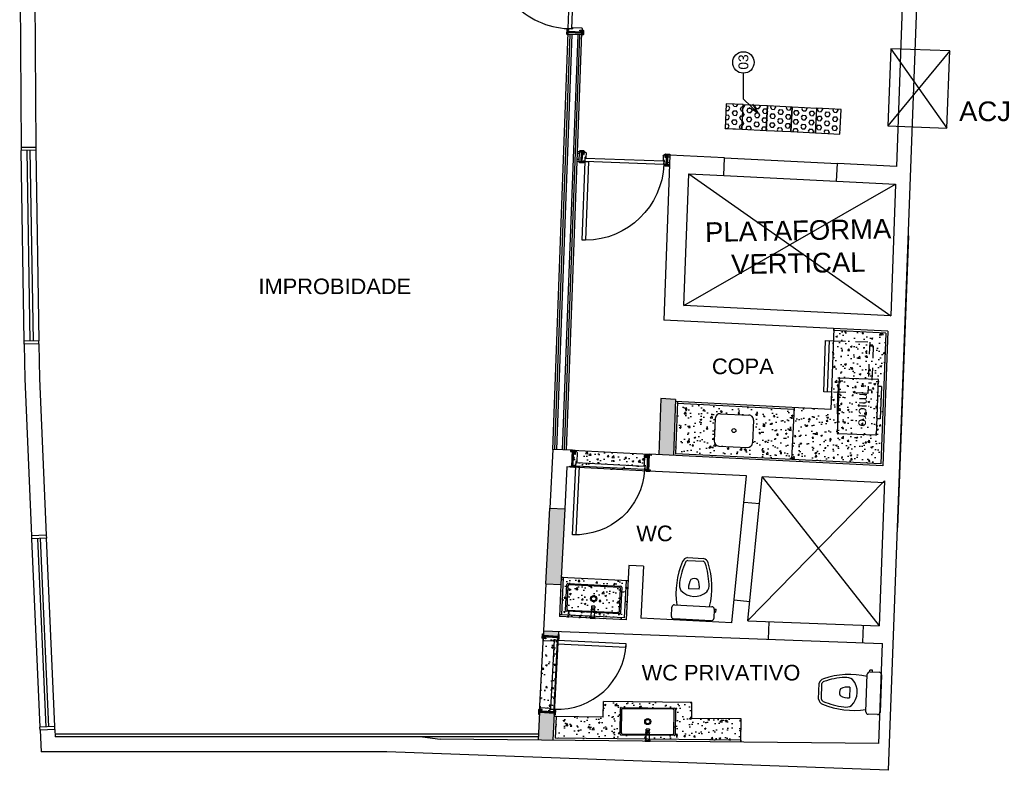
# Model space of a CAD drawing. Header units: inches. Extents: x 276 to 434, y 139 to 224.
# Tile 45 of 48: x 424 to 434, y 144 to 151. Entities that reach past the tile are written whole.
import ezdxf

# ---------------------------------------------------------------- set-up
doc = ezdxf.new("R2010")
doc.units = ezdxf.units.IN
doc.header["$MEASUREMENT"] = 0
for name, pattern in [('DASHDOT2', [0.5, 0.25, -0.125, 0, -0.125]), ('DASHED2', [0.375, 0.25, -0.125]), ('HIDDEN2', [0.1875, 0.125, -0.0625])]:
    doc.linetypes.add(name, pattern=pattern)
for name, color, linetype in [('TJ-ACESSIBILIDADE', 1, 'Continuous'), ('TJ-CONSTRUIR', 12, 'Continuous'), ('TJ-DRYWALL', 132, 'Continuous'), ('TJ-EQUIPAMENTOS', 2, 'Continuous'), ('TJ-ESQUADRIA1', 1, 'Continuous'), ('TJ-ESQUADRIA2', 2, 'Continuous'), ('TJ-ESQUADRIAS', 2, 'Continuous'), ('TJ-GRANITOVISTA', 2, 'Continuous'), ('TJ-HACHURA', 8, 'Continuous'), ('TJ-LOUCA', 2, 'Continuous'), ('TJ-MARCENARIACORTE', 3, 'Continuous'), ('TJ-MOBILIARIOHIDRO', 2, 'Continuous'), ('TJ-PAREDE', 5, 'Continuous'), ('TJ-PAREDECORTE', 5, 'Continuous'), ('TJ-PISO', 1, 'Continuous'), ('TJ-PISO TATIL INT.', 1, 'Continuous'), ('TJ-PROJECAOACIMA', 1, 'DASHDOT2'), ('TJ-TEXTO01', 1, 'Continuous'), ('TJ-TEXTO01 1PARA100', 1, 'Continuous'), ('TJ-TEXTO03 1PARA100', 3, 'Continuous')]:
    doc.layers.add(name, color=color, linetype=linetype)
doc.styles.add('ARIAL', font='arial.ttf')
doc.styles.add('Arial Narrow', font='txt', dxfattribs={"height": 0.25})
doc.styles.add('AVANT', font='txt')
doc.styles.get("Standard").update_dxf_attribs({"font": 'arial.ttf'})
doc.dimstyles.new('1_25', dxfattribs={"dimscale": 0, "dimtxt": 0.05, "dimasz": 0.025, "dimexe": 0.1, "dimexo": 0.15, "dimgap": 0.025, "dimtad": 1, "dimlfac": 0.5, "dimzin": 4, "dimdsep": 46, "dimtxsty": 'AVANT', "dimblk": 'OBLIQUE', "dimcen": 0.09, "dimse1": 1, "dimse2": 1, "dimclrd": 256, "dimclre": 256, "dimclrt": 256, "dimaunit": 1, "dimadec": 0, "dimazin": 0, "dimtfac": 1, "dimtmove": 2, "dimatfit": 3, "dimldrblk": 'OPEN30', "dimfxl": 1, "dimtolj": 1, "dimtzin": 0, "dimlwd": -1, "dimarcsym": 0})
pattern_1 = [(50, (0, 0), (0.179315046, -0.015688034), [0.01875, -0.20625]), (355, (0, 0), (-0.03468783, 0.18804803), [0.015, -0.165]), (100.451444, (0.01494, -0.0013), (0.14462721, 0.17236), [0.01593505, -0.17528553]), (46.1842, (0, 0.05), (0.26681033, -0.04137982), [0.028125, -0.309375]), (96.635635, (0.02223, 0.04655), (0.23366549, 0.24352965), [0.02390259, -0.26292844]), (351.184164, (0, 0.05), (0.23366549, 0.24352965), [0.0225, -0.2475]), (21, (0.025, 0.0375), (0.149226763, -0.100654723), [0.01875, -0.20625]), (326, (0.025, 0.0375), (0.06082883, 0.18128751), [0.015, -0.165]), (71.451445, (0.03744, 0.02911), (0.210055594, 0.08063279), [0.01593505, -0.17528553]), (37.5, (0, 0), (0.003039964, 0.0832234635), [0, -0.163, 0, -0.1675, 0, -0.165625]), (7.5, (0, 0), (0.065767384, 0.098602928), [0, -0.0955, 0, -0.15925, 0, -0.063125]), (327.5, (-0.05575, 0), (0.133455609, -0.005638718), [0, -0.0625, 0, -0.195, 0, -0.25875]), (317.5, (-0.08075, 0), (0.145796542, 0.025026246), [0, -0.08125, 0, -0.1295, 0, -0.18375])]

# ---------------------------------------------------------------- blocks, each defined once
blk = doc.blocks.new('Vaso-p01')
at = {"color": 2}
for p, q in [((-0.162, 0), (0.162, 0)), ((-0.1822, -0.077), (-0.1984, -0.077)), ((-0.1984, -0.077), (-0.1984, -0.1012)), ((-0.1822, -0.1012), (-0.1822, -0.0203)), ((0.1823, -0.0203), (0.1823, -0.1012)), ((-0.1822, -0.1012), (-0.1984, -0.1012)), ((0.162, -0.1215), (-0.162, -0.1215)), ((0.0696, -0.5331), (-0.0696, -0.5331)), ((0.0667, -0.5088), (-0.0667, -0.5088))]:
    blk.add_line(p, q, dxfattribs=at)
at = {"color": 1}
blk.add_line((-0.0446, -0.2666), (0.0468, -0.2666), dxfattribs=at)
at = {"color": 2}
for centre, radius, start, end in [((-0.162, -0.0203), 0.0203, 90, 180), ((0.162, -0.0203), 0.0203, 0, 90), ((-0.162, -0.1012), 0.0203, 180, 270), ((0.5429, -0.2525), 0.6971, 169.17089, 200.59024), ((-0.5429, -0.2525), 0.6971, 339.40976, 10.82911), ((0.162, -0.1012), 0.0203, 270, 0), ((-0.0292, -0.3001), 0.0988, 147.44183, 187.67949), ((0, -0.3672), 0.1647, 46.93851, 133.06149), ((0.0292, -0.3001), 0.0988, 352.32051, 32.55817), ((0.5429, -0.2525), 0.6728, 185.18381, 200.88932), ((-0.5429, -0.2525), 0.6728, 339.11068, 354.81619), ((-0.0589, -0.4806), 0.0536, 198.53904, 258.45994), ((-0.0589, -0.4806), 0.0293, 203.71428, 254.36495), ((0.0589, -0.4806), 0.0293, 285.63505, 336.28572), ((0.0589, -0.4806), 0.0536, 281.54006, 341.46096)]:
    blk.add_arc(centre, radius, start, end, dxfattribs=at)
at = {"color": 1}
for centre, radius, start, end in [((0.09, -0.2818), 0.1355, 173.55884, 209.06103), ((-0.0878, -0.2818), 0.1355, 330.93897, 6.44116), ((0.0011, -0.2978), 0.0579, 239.32968, 300.67032)]:
    blk.add_arc(centre, radius, start, end, dxfattribs=at)
blk = doc.blocks.new('porta 70')
at = {"layer": 'TJ-ESQUADRIAS'}
for p, q in [((-0.039, 0.377), (0.035, 0.377)), ((-0.039, 0.368), (-0.039, 0.377)), ((-0.033, 0.368), (-0.039, 0.368)), ((-0.039, 0.36), (-0.033, 0.36)), ((-0.033, 0.36), (-0.033, 0.368)), ((0.005, 0.352), (-0.031, 0.352)), ((0.005, 0.351), (0.005, 0.352)), ((0.01, 0.351), (0.005, 0.351)), ((0.005, 0.348), (0.01, 0.348)), ((0.005, 0.344), (0.005, 0.348)), ((0.008, 0.342), (0.005, 0.344)), ((0.103, 0.342), (0.008, 0.342)), ((0.01, 0.348), (0.01, 0.351)), ((0.035, 0.377), (0.111, 0.377)), ((0.085, 0.368), (0.085, 0.36)), ((0.111, 0.368), (0.085, 0.368)), ((0.085, 0.36), (0.111, 0.36)), ((0.111, 0.377), (0.111, 0.368)), ((0.111, 0.36), (0.111, 0.35)), ((-0.039, -0.361), (-0.033, -0.361)), ((-0.039, -0.369), (-0.039, -0.378)), ((-0.033, -0.369), (-0.039, -0.369)), ((-0.039, -0.378), (0.075, -0.378)), ((-0.033, -0.361), (-0.033, -0.369)), ((0.005, -0.353), (-0.031, -0.353)), ((0.008, -0.343), (0.005, -0.345)), ((0.005, -0.345), (0.005, -0.349)), ((0.005, -0.349), (0.01, -0.349)), ((0.005, -0.352), (0.005, -0.353)), ((0.01, -0.352), (0.005, -0.352)), ((0.103, -0.343), (0.008, -0.343)), ((0.01, -0.349), (0.01, -0.352)), ((0.075, -0.378), (0.111, -0.378)), ((0.085, -0.361), (0.111, -0.361)), ((0.085, -0.369), (0.085, -0.361)), ((0.111, -0.369), (0.085, -0.369)), ((0.111, -0.361), (0.111, -0.351)), ((0.111, -0.378), (0.111, -0.369))]:
    blk.add_line(p, q, dxfattribs=at)
for points in [[(-0.039, 0.404), (-0.041, 0.402), (-0.042, 0.402), (-0.042, 0.367), (-0.037, 0.367), (-0.034, 0.364), (-0.034, 0.36), (-0.042, 0.36, -0.414214), (-0.05, 0.368), (-0.05, 0.402, -0.414214), (-0.042, 0.41), (-0.039, 0.41)], [(0.09, 0.367), (0.087, 0.364), (0.087, 0.36), (0.114, 0.36, 0.414214), (0.122, 0.368), (0.122, 0.402, 0.414214), (0.114, 0.41), (0.111, 0.41), (0.111, 0.367)], [(0.003, 0.343, -0.165409), (0.002, 0.344, 0.159727), (0.003, 0.351), (0.004, 0.351), (0.004, 0.343)], [(-0.039, -0.406), (-0.041, -0.404), (-0.042, -0.404), (-0.042, -0.369), (-0.037, -0.369), (-0.034, -0.366), (-0.034, -0.361), (-0.042, -0.361, 0.414214), (-0.05, -0.369), (-0.05, -0.403, 0.414214), (-0.042, -0.411), (-0.039, -0.411)], [(0.003, -0.344, 0.165409), (0.002, -0.345, -0.159727), (0.003, -0.352), (0.004, -0.352), (0.004, -0.344)], [(0.09, -0.369), (0.087, -0.366), (0.087, -0.361), (0.114, -0.361, -0.414214), (0.122, -0.369), (0.122, -0.403, -0.414214), (0.114, -0.411), (0.111, -0.411), (0.111, -0.369)]]:
    blk.add_lwpolyline(points, format="xyb", close=True, dxfattribs=at)
blk.add_lwpolyline([(-0.035, -0.35), (0, -0.35), (0, 0.35), (-0.035, 0.35), (-0.035, -0.35)], dxfattribs=at)
at = {"layer": 'TJ-ESQUADRIAS', "color": 1, "linetype": 'DASHED2', "ltscale": 5}
blk.add_lwpolyline([(-0.735, -0.315), (-0.735, -0.35), (-0.035, -0.35), (-0.035, -0.315), (-0.735, -0.315)], dxfattribs=at)
blk.add_arc((-0.035, -0.35), 0.7, 90, 180, dxfattribs=at)
at = {"layer": 'TJ-ESQUADRIAS'}
for centre, start, end in [((-0.031, 0.36), 180, 270), ((0.103, 0.35), 270, 0), ((-0.031, -0.361), 90, 180), ((0.103, -0.351), 0, 90)]:
    blk.add_arc(centre, 0.008, start, end, dxfattribs=at)
at = {"layer": 'TJ-PAREDECORTE', "linetype": 'Continuous'}
for p, q in [((-0.039, 0.389), (0.111, 0.389)), ((-0.039, -0.391), (0.111, -0.391))]:
    blk.add_line(p, q, dxfattribs=at)
blk = doc.blocks.new('cuba3')
at = {"layer": 'TJ-LOUCA'}
for p, q in [((-0.191, 0.122), (-0.199, -0.108)), ((-0.139, 0.17), (0.151, 0.159)), ((0.199, 0.108), (0.191, -0.122)), ((-0.151, -0.159), (0.139, -0.17))]:
    blk.add_line(p, q, dxfattribs=at)
at = {"layer": 'TJ-LOUCA', "color": 1}
blk.add_circle((0, 0), 0.02, dxfattribs=at)
at = {"layer": 'TJ-LOUCA'}
for centre, start, end in [((-0.141, 0.12), 87.8711, 177.8711), ((0.149, 0.11), 357.8711, 87.8711), ((-0.149, -0.11), 177.8711, 267.8711), ((0.141, -0.12), 267.8711, 357.8711)]:
    blk.add_arc(centre, 0.05, start, end, dxfattribs=at)
blk = doc.blocks.new('porta 80')
at = {"layer": 'TJ-ESQUADRIAS'}
for p, q in [((-0.161, 0.888), (-0.047, 0.888)), ((-0.161, 0.879), (-0.161, 0.888)), ((-0.155, 0.879), (-0.161, 0.879)), ((-0.161, 0.871), (-0.155, 0.871)), ((-0.155, 0.871), (-0.155, 0.879)), ((-0.117, 0.863), (-0.153, 0.863)), ((-0.117, 0.862), (-0.117, 0.863)), ((-0.112, 0.862), (-0.117, 0.862)), ((-0.117, 0.859), (-0.112, 0.859)), ((-0.117, 0.855), (-0.117, 0.859)), ((-0.115, 0.853), (-0.117, 0.855)), ((-0.019, 0.853), (-0.115, 0.853)), ((-0.112, 0.859), (-0.112, 0.862)), ((-0.047, 0.888), (-0.011, 0.888)), ((-0.037, 0.879), (-0.037, 0.871)), ((-0.011, 0.879), (-0.037, 0.879)), ((-0.037, 0.871), (-0.011, 0.871)), ((-0.011, 0.888), (-0.011, 0.879)), ((-0.011, 0.871), (-0.011, 0.861)), ((-0.161, 0.05), (-0.155, 0.05)), ((-0.161, 0.042), (-0.161, 0.033)), ((-0.155, 0.042), (-0.161, 0.042)), ((-0.161, 0.033), (-0.087, 0.033)), ((-0.155, 0.05), (-0.155, 0.042)), ((-0.117, 0.058), (-0.153, 0.058)), ((-0.115, 0.068), (-0.117, 0.066)), ((-0.117, 0.066), (-0.117, 0.062)), ((-0.117, 0.062), (-0.112, 0.062)), ((-0.117, 0.059), (-0.117, 0.058)), ((-0.112, 0.059), (-0.117, 0.059)), ((-0.019, 0.068), (-0.115, 0.068)), ((-0.112, 0.062), (-0.112, 0.059)), ((-0.087, 0.033), (-0.011, 0.033)), ((-0.037, 0.05), (-0.011, 0.05)), ((-0.037, 0.042), (-0.037, 0.05)), ((-0.011, 0.042), (-0.037, 0.042)), ((-0.011, 0.05), (-0.011, 0.06)), ((-0.011, 0.033), (-0.011, 0.042))]:
    blk.add_line(p, q, dxfattribs=at)
for points in [[(-0.161, 0.916), (-0.163, 0.913), (-0.164, 0.913), (-0.164, 0.878), (-0.159, 0.878), (-0.156, 0.875), (-0.156, 0.871), (-0.164, 0.871, -0.414214), (-0.172, 0.879), (-0.172, 0.913, -0.414214), (-0.164, 0.921), (-0.161, 0.921)], [(-0.032, 0.878), (-0.035, 0.875), (-0.035, 0.871), (-0.008, 0.871, 0.414214), (0, 0.879), (0, 0.913, 0.414214), (-0.008, 0.921), (-0.011, 0.921), (-0.011, 0.878)], [(-0.119, 0.854, -0.165409), (-0.121, 0.855, 0.159727), (-0.119, 0.862), (-0.118, 0.862), (-0.118, 0.854)], [(-0.161, 0.005), (-0.163, 0.007), (-0.164, 0.007), (-0.164, 0.042), (-0.159, 0.042), (-0.156, 0.045), (-0.156, 0.05), (-0.164, 0.05, 0.414214), (-0.172, 0.042), (-0.172, 0.008, 0.414214), (-0.164, 0), (-0.161, 0)], [(-0.119, 0.067, 0.165409), (-0.121, 0.066, -0.159727), (-0.119, 0.059), (-0.118, 0.059), (-0.118, 0.067)], [(-0.032, 0.042), (-0.035, 0.045), (-0.035, 0.05), (-0.008, 0.05, -0.414214), (0, 0.042), (0, 0.008, -0.414214), (-0.008, 0), (-0.011, 0), (-0.011, 0.042)]]:
    blk.add_lwpolyline(points, format="xyb", close=True, dxfattribs=at)
at = {"layer": 'TJ-ESQUADRIAS', "color": 1, "linetype": 'DASHED2', "ltscale": 5}
blk.add_lwpolyline([(-0.957, 0.825), (-0.957, 0.86), (-0.157, 0.86), (-0.157, 0.825), (-0.957, 0.825)], dxfattribs=at)
at = {"layer": 'TJ-ESQUADRIAS'}
blk.add_lwpolyline([(-0.157, 0.86), (-0.122, 0.86), (-0.122, 0.06), (-0.157, 0.06), (-0.157, 0.86)], dxfattribs=at)
at = {"layer": 'TJ-ESQUADRIAS', "color": 1, "linetype": 'DASHED2', "ltscale": 5}
blk.add_arc((-0.157, 0.86), 0.8, 180, 270, dxfattribs=at)
at = {"layer": 'TJ-ESQUADRIAS'}
for centre, start, end in [((-0.153, 0.871), 180, 270), ((-0.019, 0.861), 270, 0), ((-0.153, 0.05), 90, 180), ((-0.019, 0.06), 0, 90)]:
    blk.add_arc(centre, 0.008, start, end, dxfattribs=at)
at = {"layer": 'TJ-PAREDECORTE', "linetype": 'Continuous'}
for p, q in [((-0.161, 0.9), (-0.011, 0.9)), ((-0.161, 0.02), (-0.011, 0.02))]:
    blk.add_line(p, q, dxfattribs=at)
blk = doc.blocks.new('frigobar-projeção')
at = {"layer": 'TJ-EQUIPAMENTOS', "color": 2, "linetype": 'Continuous'}
for p, q in [((0, 0), (0.019, 0.522)), ((0.019, 0.522), (0.097, 0.519)), ((0.078, -0.003), (0, 0))]:
    blk.add_line(p, q, dxfattribs=at)
at = {"layer": 'TJ-EQUIPAMENTOS', "color": 1, "linetype": 'Continuous'}
blk.add_line((0.037, -0.001), (0.057, 0.521), dxfattribs=at)
at = {"layer": 'TJ-EQUIPAMENTOS', "color": 8, "linetype": 'HIDDEN2'}
for p, q in [((0.097, 0.519), (0.467, 0.506)), ((0.467, 0.506), (0.448, -0.017)), ((0.503, 0.467), (0.486, 0.019)), ((0.448, -0.017), (0.078, -0.003))]:
    blk.add_line(p, q, dxfattribs=at)
at = {"layer": 'TJ-EQUIPAMENTOS', "color": 8, "linetype": 'HIDDEN2', "ltscale": 0.1}
for p, q in [((0.466, 0.468), (0.503, 0.467)), ((0.449, 0.021), (0.486, 0.019))]:
    blk.add_line(p, q, dxfattribs=at)
blk = doc.blocks.new('PORTA 80 GRADE 10')
at = {"layer": 'TJ-ESQUADRIAS', "linetype": 'Continuous', "ltscale": 30}
h = blk.add_hatch(dxfattribs=at)
h.set_pattern_fill('ANSI32', color=252, scale=0.002, style=0)
h.set_pattern_definition([(45, (-24.987796, 74.9285568), (-0.000530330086, 0.000530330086), []), (45, (-24.9874424, 74.9285568), (-0.000530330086, 0.000530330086), [])])
h.paths.add_polyline_path([(-0.839, -0.056), (-0.839, -0.054), (-0.839, -0.054, 1.192513), (-0.839, -0.054), (-0.839, -0.054), (-0.839, -0.052), (-0.839, -0.052, 0.041645), (-0.839, -0.052, 0.000003), (-0.839, -0.052, 1), (-0.839, -0.051, 0.045988), (-0.839, -0.051), (-0.841, -0.051, 1.142539), (-0.841, -0.052, 0.013689), (-0.841, -0.052), (-0.841, -0.052), (-0.841, -0.054), (-0.841, -0.054, 1.124804), (-0.841, -0.054), (-0.841, -0.054), (-0.841, -0.056), (-0.842, -0.056), (-0.842, -0.059, -0.183959), (-0.835, -0.06, -0.115771), (-0.836, -0.061), (-0.838, -0.061, 1), (-0.838, -0.061), (-0.837, -0.061, 0.383202), (-0.833, -0.058), (-0.833, -0.056)])
h.paths.add_polyline_path([(-0.841, -0.057), (-0.841, -0.058, -0.159727), (-0.834, -0.06, 0.165409), (-0.834, -0.058), (-0.834, -0.057)], flags=16)
h = blk.add_hatch(dxfattribs=at)
h.set_pattern_fill('ANSI32', color=252, scale=0.002, style=0)
h.set_pattern_definition([(135, (24.107796, 74.9285568), (0.000530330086, 0.000530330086), []), (135, (24.1074424, 74.9285568), (0.000530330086, 0.000530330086), [])])
h.paths.add_polyline_path([(-0.041, -0.056), (-0.041, -0.054), (-0.041, -0.054, -1.192513), (-0.041, -0.054), (-0.041, -0.054), (-0.041, -0.052), (-0.041, -0.052, -0.041645), (-0.041, -0.052, -0.000003), (-0.041, -0.052, -1), (-0.041, -0.051, -0.045988), (-0.041, -0.051), (-0.039, -0.051, -1.142539), (-0.039, -0.052, -0.013689), (-0.039, -0.052), (-0.039, -0.052), (-0.039, -0.054), (-0.039, -0.054, -1.124804), (-0.039, -0.054), (-0.039, -0.054), (-0.039, -0.056), (-0.038, -0.056), (-0.038, -0.059, 0.183959), (-0.045, -0.06, 0.115771), (-0.044, -0.061), (-0.042, -0.061, -1), (-0.042, -0.061), (-0.043, -0.061, -0.383202), (-0.047, -0.058), (-0.047, -0.056)])
h.paths.add_polyline_path([(-0.039, -0.057), (-0.039, -0.058, 0.159727), (-0.046, -0.06, -0.165409), (-0.046, -0.058), (-0.046, -0.057)], flags=16)
at = {"layer": 'TJ-ESQUADRIAS', "color": 2}
for p, q in [((-0.867, 0), (-0.859, 0)), ((-0.012, 0), (-0.022, 0))]:
    blk.add_line(p, q, dxfattribs=at)
at = {"layer": 'TJ-ESQUADRIAS'}
for p, q in [((-0.867, -0.026), (-0.867, 0)), ((-0.867, -0.1), (-0.867, -0.026)), ((-0.859, -0.1), (-0.867, -0.1)), ((-0.859, 0), (-0.859, -0.026)), ((-0.859, -0.026), (-0.851, -0.026)), ((-0.859, -0.094), (-0.859, -0.1)), ((-0.851, -0.094), (-0.859, -0.094)), ((-0.851, 0), (-0.84, 0)), ((-0.851, -0.026), (-0.851, 0)), ((-0.851, -0.1), (-0.851, -0.094)), ((-0.841, -0.056), (-0.842, -0.056)), ((-0.842, -0.056), (-0.842, -0.092)), ((-0.841, -0.051), (-0.841, -0.056)), ((-0.838, -0.051), (-0.841, -0.051)), ((-0.838, -0.056), (-0.838, -0.051)), ((-0.835, -0.056), (-0.838, -0.056)), ((-0.833, -0.054), (-0.835, -0.056)), ((-0.833, -0.008), (-0.833, -0.054)), ((-0.048, -0.008), (-0.048, -0.054)), ((-0.048, -0.054), (-0.045, -0.056)), ((-0.045, -0.056), (-0.041, -0.056)), ((-0.041, -0.051), (-0.038, -0.051)), ((-0.041, -0.056), (-0.041, -0.051)), ((-0.03, 0), (-0.039, 0)), ((-0.038, -0.051), (-0.038, -0.056)), ((-0.038, -0.056), (-0.037, -0.056)), ((-0.037, -0.056), (-0.037, -0.092)), ((-0.03, -0.026), (-0.03, 0)), ((-0.022, -0.026), (-0.03, -0.026)), ((-0.03, -0.094), (-0.022, -0.094)), ((-0.03, -0.1), (-0.03, -0.094)), ((-0.022, 0), (-0.022, -0.026)), ((-0.022, -0.094), (-0.022, -0.1)), ((-0.022, -0.1), (-0.012, -0.1)), ((-0.012, -0.036), (-0.012, 0)), ((-0.012, -0.1), (-0.012, -0.036))]:
    blk.add_line(p, q, dxfattribs=at)
for points in [[(-0.858, -0.021), (-0.855, -0.024), (-0.851, -0.024), (-0.851, 0.003, 0.414214), (-0.859, 0.011), (-0.893, 0.011, 0.414214), (-0.901, 0.003), (-0.901, 0), (-0.858, 0)], [(-0.022, -0.021), (-0.025, -0.024), (-0.03, -0.024), (-0.03, 0.003, -0.414214), (-0.022, 0.011), (0.012, 0.011, -0.414214), (0.02, 0.003), (0.02, 0), (-0.022, 0)], [(-0.895, -0.1), (-0.893, -0.102), (-0.893, -0.103), (-0.858, -0.103), (-0.858, -0.098), (-0.855, -0.095), (-0.851, -0.095), (-0.851, -0.103, -0.414214), (-0.859, -0.111), (-0.893, -0.111, -0.414214), (-0.901, -0.103), (-0.901, -0.1)], [(0.015, -0.1), (0.013, -0.102), (0.013, -0.103), (-0.022, -0.103), (-0.022, -0.098), (-0.025, -0.095), (-0.03, -0.095), (-0.03, -0.103, 0.414214), (-0.022, -0.111), (0.012, -0.111, 0.414214), (0.02, -0.103), (0.02, -0.1)]]:
    blk.add_lwpolyline(points, format="xyb", close=True, dxfattribs=at)
at = {"layer": 'TJ-ESQUADRIAS', "color": 252, "linetype": 'Continuous'}
for points in [[(-0.834, -0.058, -0.165409), (-0.834, -0.06, 0.159727), (-0.841, -0.058), (-0.841, -0.057), (-0.834, -0.057)], [(-0.046, -0.058, 0.165409), (-0.046, -0.06, -0.159727), (-0.039, -0.058), (-0.039, -0.057), (-0.046, -0.057)]]:
    blk.add_lwpolyline(points, format="xyb", close=True, dxfattribs=at)
at = {"layer": 'TJ-ESQUADRIAS'}
blk.add_lwpolyline([(-0.041, -0.096), (-0.041, -0.061), (-0.84, -0.061), (-0.84, -0.096), (-0.041, -0.096)], dxfattribs=at)
at = {"layer": 'TJ-ESQUADRIAS', "color": 1, "linetype": 'DASHED2', "ltscale": 5}
blk.add_lwpolyline([(-0.076, -0.896), (-0.041, -0.896), (-0.041, -0.096), (-0.076, -0.096), (-0.076, -0.896)], dxfattribs=at)
at = {"layer": 'TJ-ESQUADRIAS'}
for centre, start, end in [((-0.851, -0.092), 270, 0), ((-0.84, -0.008), 0, 90), ((-0.039, -0.008), 90, 180), ((-0.03, -0.092), 180, 270)]:
    blk.add_arc(centre, 0.008, start, end, dxfattribs=at)
at = {"layer": 'TJ-ESQUADRIAS', "color": 1, "linetype": 'DASHED2', "ltscale": 5}
blk.add_arc((-0.04, -0.096), 0.801, 180, 267.4377, dxfattribs=at)
at = {"layer": 'TJ-PAREDECORTE', "linetype": 'Continuous'}
for p, q in [((-0.88, -0.1), (-0.88, 0)), ((0, -0.1), (0, 0))]:
    blk.add_line(p, q, dxfattribs=at)
blk = doc.blocks.new('CUBA-RETANGULAR')
at = {"layer": 'TJ-MOBILIARIOHIDRO'}
for p, q in [((-0.28, -0.131), (-0.28, 0.131)), ((-0.271, 0.14), (0.271, 0.14)), ((-0.268, 0.118), (-0.268, -0.118)), ((0.258, 0.128), (-0.258, 0.128)), ((0.268, -0.118), (0.268, 0.118)), ((0.28, 0.131), (0.28, -0.131)), ((0.271, -0.14), (-0.271, -0.14)), ((-0.258, -0.128), (0.258, -0.128))]:
    blk.add_line(p, q, dxfattribs=at)
for points in [[(-0.258, 0.128, 0), (-0.259, 0.127, 0), (-0.259, 0.127, 0), (-0.26, 0.127, 0), (-0.261, 0.127, 0), (-0.262, 0.126, 0), (-0.263, 0.126, 0), (-0.264, 0.125, 0), (-0.265, 0.125, 0), (-0.265, 0.124, 0), (-0.266, 0.123, 0), (-0.266, 0.122, 0), (-0.267, 0.121, 0), (-0.267, 0.12, 0), (-0.267, 0.119, 0), (-0.267, 0.119, 0), (-0.268, 0.118, 0)], [(0.268, 0.118, 0), (0.267, 0.119, 0), (0.267, 0.119, 0), (0.267, 0.12, 0), (0.267, 0.121, 0), (0.266, 0.122, 0), (0.266, 0.123, 0), (0.265, 0.124, 0), (0.265, 0.125, 0), (0.264, 0.125, 0), (0.263, 0.126, 0), (0.262, 0.126, 0), (0.261, 0.127, 0), (0.26, 0.127, 0), (0.259, 0.127, 0), (0.259, 0.127, 0), (0.258, 0.128, 0)], [(-0.268, -0.118, 0), (-0.267, -0.119, 0), (-0.267, -0.119, 0), (-0.267, -0.12, 0), (-0.267, -0.121, 0), (-0.266, -0.122, 0), (-0.266, -0.123, 0), (-0.265, -0.124, 0), (-0.265, -0.125, 0), (-0.264, -0.125, 0), (-0.263, -0.126, 0), (-0.262, -0.126, 0), (-0.261, -0.127, 0), (-0.26, -0.127, 0), (-0.259, -0.127, 0), (-0.259, -0.127, 0), (-0.258, -0.128, 0)], [(0.258, -0.128, 0), (0.259, -0.127, 0), (0.259, -0.127, 0), (0.26, -0.127, 0), (0.261, -0.127, 0), (0.262, -0.126, 0), (0.263, -0.126, 0), (0.264, -0.125, 0), (0.265, -0.125, 0), (0.265, -0.124, 0), (0.266, -0.123, 0), (0.266, -0.122, 0), (0.267, -0.121, 0), (0.267, -0.12, 0), (0.267, -0.119, 0), (0.267, -0.119, 0), (0.268, -0.118, 0)]]:
    blk.add_polyline3d(points, dxfattribs=at)
at = {"layer": 'TJ-MOBILIARIOHIDRO', "color": 1}
for radius in [0.031, 0.0225]:
    blk.add_circle((0, 0), radius, dxfattribs=at)
at = {"layer": 'TJ-MOBILIARIOHIDRO'}
for centre, start, end in [((-0.271, 0.131), 90, 180), ((0.271, 0.131), 0, 90), ((-0.271, -0.131), 180, 270), ((0.271, -0.131), 270, 0)]:
    blk.add_arc(centre, 0.009, start, end, dxfattribs=at)
blk = doc.blocks.new('TORNEIRA-PAREDE-DECA')
at = {"layer": 'TJ-MOBILIARIOHIDRO'}
for p, q in [((0.025, 0), (-0.025, 0)), ((-0.025, -0.007), (-0.025, 0)), ((0.025, -0.007), (0.025, 0)), ((-0.019, -0.01), (-0.022, -0.01)), ((0.022, -0.01), (-0.019, -0.01)), ((-0.019, -0.01), (-0.019, -0.082)), ((-0.019, -0.082), (-0.019, -0.082)), ((-0.019, -0.082), (-0.019, -0.087)), ((-0.019, -0.082), (-0.019, -0.087)), ((-0.019, -0.082), (0, -0.082)), ((-0.019, -0.087), (-0.019, -0.087)), ((-0.018, -0.088), (-0.019, -0.087)), ((-0.018, -0.088), (0.016, -0.088)), ((-0.015, -0.082), (-0.012, -0.082)), ((-0.015, -0.082), (-0.015, -0.087)), ((-0.012, -0.087), (-0.015, -0.087)), ((-0.014, -0.089), (-0.014, -0.104)), ((-0.012, -0.082), (-0.012, -0.087)), ((-0.002, -0.082), (0.002, -0.082)), ((-0.002, -0.082), (-0.002, -0.087)), ((0.002, -0.087), (-0.002, -0.087)), ((0, -0.082), (0.019, -0.082)), ((0.002, -0.082), (0.002, -0.087)), ((0.012, -0.082), (0.015, -0.082)), ((0.012, -0.082), (0.012, -0.087)), ((0.012, -0.087), (0.015, -0.087)), ((0.014, -0.089), (0.014, -0.104)), ((0.015, -0.082), (0.015, -0.087)), ((0.016, -0.088), (0.018, -0.088)), ((0.018, -0.088), (0.019, -0.087)), ((0.019, -0.082), (0.019, -0.01)), ((0.019, -0.082), (0.019, -0.082)), ((0.019, -0.082), (0.019, -0.087)), ((0.019, -0.082), (0.019, -0.087)), ((0.019, -0.087), (0.019, -0.087)), ((-0.015, -0.104), (-0.017, -0.104)), ((-0.017, -0.122), (-0.017, -0.104)), ((-0.016, -0.104), (-0.014, -0.104)), ((-0.014, -0.124), (-0.016, -0.124)), ((0.018, -0.104), (-0.015, -0.104)), ((-0.013, -0.104), (-0.014, -0.104)), ((-0.013, -0.104), (0, -0.104)), ((0, -0.104), (0.013, -0.104)), ((0, -0.104), (0, -0.104)), ((0, -0.104), (0, -0.104)), ((0.014, -0.104), (0.013, -0.104)), ((0.014, -0.104), (0.016, -0.104)), ((0.014, -0.104), (0.014, -0.104)), ((0.018, -0.122), (0.018, -0.104))]:
    blk.add_line(p, q, dxfattribs=at)
for points in [[(-0.015, -0.087), (-0.015, -0.087), (-0.015, -0.087), (-0.015, -0.087), (-0.015, -0.087), (-0.015, -0.087), (-0.016, -0.087), (-0.016, -0.087), (-0.016, -0.087), (-0.016, -0.087), (-0.016, -0.087), (-0.016, -0.087), (-0.016, -0.087), (-0.017, -0.087), (-0.017, -0.087), (-0.017, -0.087), (-0.017, -0.087), (-0.017, -0.087), (-0.017, -0.087), (-0.017, -0.087), (-0.018, -0.087), (-0.018, -0.087), (-0.018, -0.087), (-0.018, -0.087), (-0.018, -0.087), (-0.018, -0.087), (-0.018, -0.087), (-0.019, -0.087), (-0.019, -0.087), (-0.019, -0.087), (-0.019, -0.087), (-0.019, -0.087), (-0.019, -0.087)], [(-0.002, -0.087), (-0.002, -0.087), (-0.002, -0.087), (-0.003, -0.087), (-0.003, -0.087), (-0.004, -0.087), (-0.004, -0.087), (-0.004, -0.087), (-0.005, -0.087), (-0.005, -0.087), (-0.005, -0.087), (-0.006, -0.087), (-0.006, -0.087), (-0.007, -0.088), (-0.007, -0.088), (-0.007, -0.088), (-0.008, -0.088), (-0.008, -0.087), (-0.008, -0.087), (-0.009, -0.087), (-0.009, -0.087), (-0.01, -0.087), (-0.01, -0.087), (-0.01, -0.087), (-0.011, -0.087), (-0.011, -0.087), (-0.011, -0.087), (-0.012, -0.087), (-0.012, -0.087), (-0.012, -0.087)], [(0.002, -0.087), (0.002, -0.087), (0.002, -0.087), (0.003, -0.087), (0.003, -0.087), (0.004, -0.087), (0.004, -0.087), (0.004, -0.087), (0.005, -0.087), (0.005, -0.087), (0.005, -0.087), (0.006, -0.087), (0.006, -0.088), (0.007, -0.088), (0.007, -0.088), (0.007, -0.088), (0.008, -0.088), (0.008, -0.088), (0.008, -0.087), (0.009, -0.087), (0.009, -0.087), (0.009, -0.087), (0.01, -0.087), (0.01, -0.087), (0.011, -0.087), (0.011, -0.087), (0.011, -0.087), (0.012, -0.087), (0.012, -0.087), (0.012, -0.087)], [(0.016, -0.087), (0.016, -0.087), (0.016, -0.087), (0.016, -0.087), (0.016, -0.087), (0.016, -0.087), (0.015, -0.087), (0.015, -0.087), (0.015, -0.087), (0.015, -0.087), (0.015, -0.087), (0.015, -0.087), (0.015, -0.087)], [(0.016, -0.087), (0.016, -0.087), (0.017, -0.088), (0.017, -0.088), (0.017, -0.088), (0.017, -0.088), (0.017, -0.088), (0.017, -0.088), (0.017, -0.088), (0.018, -0.087), (0.018, -0.087), (0.018, -0.087), (0.018, -0.087), (0.018, -0.087), (0.018, -0.087), (0.018, -0.087), (0.018, -0.087), (0.018, -0.087), (0.019, -0.087), (0.019, -0.087), (0.019, -0.087), (0.019, -0.087), (0.019, -0.087), (0.019, -0.087)]]:
    blk.add_lwpolyline(points, dxfattribs=at)
for centre, radius, start, end in [((-0.022, -0.007), 0.003, 180, 270), ((-0.019, -0.086), 0.000275, 250.8093, 269.1415), ((-0.015, -0.089), 0.001, 0, 90), ((0.015, -0.089), 0.001, 90, 180), ((0.022, -0.007), 0.003, 270, 0), ((-0.015, -0.122), 0.002, 180, 268.2164), ((0, 0.376), 0.5, 268.2164, 270), ((0, 0.376), 0.5, 270, 271.7836), ((0.015, -0.122), 0.002, 271.7836, 0)]:
    blk.add_arc(centre, radius, start, end, dxfattribs=at)
blk = doc.blocks.new('BMP31TDP')
for p, q in [((-272.5, -506), (-272.5, -138)), ((-269.5, -135), (269.5, -135)), ((-201.8, -100), (111.9, -100)), ((-201.8, -100), (-201.8, -135)), ((111.9, -100), (111.9, -135)), ((272.5, -138), (272.5, -506)), ((269.5, -509), (-269.5, -509))]:
    blk.add_line(p, q)
for centre, radius, start, end in [((-269.5, -138), 3, 90, 180), ((269.5, -138), 3, 0, 90), ((-269.5, -506), 3, 180, 270), ((-54, 1270.6), 1792.6, 263.09532, 276.90468), ((269.5, -506), 3, 270, 0)]:
    blk.add_arc(centre, radius, start, end)
blk = doc.blocks.new('Microondas0010')
at = {"xscale": 0.1, "yscale": 0.1, "zscale": 0.1}
blk.add_blockref('BMP31TDP', (-0.54, 31.39), dxfattribs=at)
blk = doc.blocks.new('tatil-alerta-emborrachado')
at = {"layer": 'TJ-ACESSIBILIDADE', "ltscale": 0.5}
h = blk.add_hatch(dxfattribs=at)
h.set_pattern_fill('HEX', color=146, scale=0.01, angle=90, style=0)
h.set_pattern_definition([(90, (0.3, -0.3), (-0.0549926, -4e-13), [0.03175, -0.0635]), (210, (0.3, -0.3), (0.027496, -0.047625), [0.03175, -0.0635]), (150, (0.3, -0.26825), (-0.027496, -0.047625), [0.03175, -0.0635])])
h.paths.add_polyline_path([(0, 0), (0, -0.3), (0.3, -0.3), (0.3, 0)])
at = {"layer": 'TJ-ACESSIBILIDADE', "color": 146, "ltscale": 0.5}
blk.add_lwpolyline([(0.3, -0.3), (0.3, 0), (0, 0), (0, -0.3)], close=True, dxfattribs=at)
blk = doc.blocks.new('_OBLIQUE')
at = {"color": 0, "linetype": 'ByBlock'}
blk.add_line((-0.5, -0.5), (0.5, 0.5), dxfattribs=at)

msp = doc.modelspace()

# ---------------------------------------------------------------- hatches: boundary and pattern name
at = {"layer": 'TJ-ACESSIBILIDADE', "ltscale": 0.5}
h = msp.add_hatch(dxfattribs=at)
h.set_pattern_fill('HEX', color=146, scale=0.008333, angle=-2.8674, style=0)
h.set_pattern_definition([(357.133, (431.040283, 150.19237), (0.0022925, 0.04577), [0.026458, -0.052917]), (117.133, (431.040283, 150.19237), (-0.040784, -0.0208996), [0.026458, -0.052917]), (57.133, (431.06671, 150.191045), (-0.0384916, 0.02487), [0.026458, -0.052917])])
h.paths.add_polyline_path([(431.223, 150.434), (431.053, 150.442), (431.04, 150.192), (431.21, 150.184)])
at = {"layer": 'TJ-CONSTRUIR'}
h = msp.add_hatch(color=256, dxfattribs=at)
h.dxf.hatch_style = 1
h.paths.add_polyline_path([(430.516, 146.864), (430.366, 146.872), (430.388, 147.442), (430.537, 147.434)])
h = msp.add_hatch(color=256, dxfattribs=at)
h.dxf.hatch_style = 1
h.paths.add_polyline_path([(429.41, 146.32), (429.258, 146.328), (429.219, 145.559), (429.371, 145.551)])
h = msp.add_hatch(color=256, dxfattribs=at)
h.dxf.hatch_style = 1
h.paths.add_polyline_path([(429.298, 144.141, -0.366718), (429.282, 144.161, -0.395375), (429.3, 144.181), (429.303, 144.243), (429.154, 144.25), (429.142, 144.017), (429.292, 144.016)])
h.paths.add_polyline_path([(429.3, 144.181, 0.395375), (429.282, 144.161, 0.366718), (429.298, 144.141)], flags=17)
h.paths.add_polyline_path([(429.292, 144.016), (429.142, 144.017), (429.14, 143.987), (429.291, 143.986)])
h.paths.add_polyline_path([(429.291, 143.986), (429.14, 143.987), (429.139, 143.967), (429.29, 143.966)])
h.paths.add_polyline_path([(429.345, 145.074), (429.195, 145.079), (429.193, 145.029), (429.342, 145.022)])
at = {"layer": 'TJ-HACHURA', "linetype": 'Continuous'}
h = msp.add_hatch(dxfattribs=at)
h.set_pattern_fill('AR-CONC', color=8, scale=0.025)
h.set_pattern_definition(pattern_1)
h.paths.add_polyline_path([(432.674, 148.108), (432.145, 148.135), (432.141, 148.031), (432.511, 148.017), (432.509, 147.98), (432.547, 147.978), (432.53, 147.531), (432.493, 147.532), (432.491, 147.495), (432.121, 147.509), (432.115, 147.333), (431.742, 147.352), (431.716, 146.823), (431.734, 146.822), (431.739, 146.903), (432.339, 146.875), (432.338, 146.873), (432.334, 146.792), (432.624, 146.777)])
h.paths.add_polyline_path([(432.511, 148.017), (432.141, 148.031), (432.121, 147.509), (432.491, 147.495)], flags=17)
h.paths.add_polyline_path([(432.547, 147.978), (432.509, 147.98), (432.493, 147.532), (432.53, 147.531)], flags=17)
h.paths.add_polyline_path([(432.338, 146.873), (432.252, 146.796), (432.334, 146.792)], flags=17)
h.paths.add_polyline_path([(432.338, 146.873), (432.338, 146.875), (431.739, 146.903), (431.816, 146.818), (432.252, 146.796)], flags=17)
h.paths.add_polyline_path([(431.739, 146.903), (431.734, 146.822), (431.816, 146.818)], flags=17)
h.paths.add_polyline_path([(431.741, 147.332), (430.556, 147.391), (430.537, 146.882), (431.716, 146.823)])
h.paths.add_polyline_path([(431.266, 146.945), (430.977, 146.96, -0.414214), (430.929, 147.012), (430.941, 147.242, -0.414214), (430.993, 147.289), (431.283, 147.275, -0.414214), (431.33, 147.222), (431.319, 146.993, -0.414214)], flags=16)
h.paths.add_polyline_path([(431.11, 147.117, -1), (431.15, 147.117, -1)], flags=0)
h = msp.add_hatch(dxfattribs=at)
h.set_pattern_fill('AR-CONC', color=8, scale=0.025)
h.set_pattern_definition(pattern_1)
h.paths.add_polyline_path([(429.481, 146.744), (429.49, 146.916), (430.269, 146.877), (430.26, 146.705)])
h = msp.add_hatch(dxfattribs=at)
h.set_pattern_fill('AR-CONC', color=8, scale=0.025)
h.set_pattern_definition(pattern_1)
h.paths.add_polyline_path([(429.375, 145.623), (430.054, 145.589), (430.034, 145.19), (429.355, 145.224)])
edge = h.paths.add_edge_path(flags=16)
edge.add_arc((429.969, 145.262), 0.009, 267.1326, 357.1326)
edge = h.paths.add_edge_path(flags=16)
edge.add_line((429.418, 145.289), (429.431, 145.551))
edge = h.paths.add_edge_path(flags=16)
edge.add_arc((429.427, 145.289), 0.009, 177.1326, 267.1326)
edge = h.paths.add_edge_path(flags=16)
edge.add_arc((429.44, 145.551), 0.009, 87.1326, 177.1326)
edge = h.paths.add_edge_path(flags=16)
edge.add_line((429.968, 145.253), (429.427, 145.28))
edge = h.paths.add_edge_path(flags=16)
edge.add_line((429.441, 145.56), (429.982, 145.533))
edge = h.paths.add_edge_path(flags=16)
edge.add_arc((429.982, 145.524), 0.009, 357.1326, 447.1326)
edge = h.paths.add_edge_path(flags=16)
edge.add_line((429.991, 145.523), (429.978, 145.261))
h = msp.add_hatch(dxfattribs=at)
h.set_pattern_fill('AR-CONC', color=8, scale=0.025)
h.set_pattern_definition(pattern_1)
edge = h.paths.add_edge_path()
edge.add_line((429.154, 144.25), (429.193, 145.029))
edge.add_line((429.193, 145.029), (429.342, 145.022))
edge.add_line((429.342, 145.022), (429.303, 144.243))
edge.add_line((429.303, 144.243), (429.154, 144.251))
h = msp.add_hatch(dxfattribs=at)
h.set_pattern_fill('AR-CONC', color=8, scale=0.025)
h.set_pattern_definition(pattern_1)
h.paths.add_polyline_path([(431.202, 143.966), (430.7, 143.971), (430.702, 144.191), (431.204, 144.186)])
h.paths.add_polyline_path([(430.704, 144.351), (429.804, 144.361), (429.802, 144.201), (429.322, 144.206), (429.311, 143.986), (430.233, 143.976), (430.234, 144.016), (429.982, 144.019, -0.414214), (429.973, 144.028), (429.976, 144.29, -0.414214), (429.985, 144.299), (430.527, 144.293, -0.414214), (430.536, 144.284), (430.533, 144.022, -0.414214), (430.524, 144.013), (430.272, 144.016), (430.272, 143.976), (430.7, 143.971)])

# ---------------------------------------------------------------- linework, layer by layer
at = {"layer": 'TJ-ACESSIBILIDADE', "color": 146, "ltscale": 0.5}
msp.add_lwpolyline([(431.04, 150.192), (431.21, 150.184), (431.223, 150.434), (431.053, 150.442)], close=True, dxfattribs=at)
at = {"layer": 'TJ-DRYWALL'}
for p, q in [((429.288, 146.926), (429.445, 151.168)), ((429.308, 146.925), (429.465, 151.147)), ((429.328, 146.924), (429.485, 151.147)), ((429.388, 146.921), (429.545, 151.144)), ((429.408, 146.92), (429.565, 151.144)), ((429.585, 151.163), (429.445, 151.168)), ((429.584, 151.143), (429.445, 151.148)), ((429.537, 149.855), (429.585, 151.163)), ((429.58, 149.953), (429.54, 149.955)), ((429.56, 149.934), (429.54, 149.935)), ((429.557, 149.854), (429.56, 149.954)), ((429.577, 149.853), (429.58, 149.953)), ((430.456, 149.821), (430.46, 149.92)), ((430.479, 149.9), (430.459, 149.901)), ((430.48, 149.92), (430.46, 149.92)), ((429.427, 146.919), (429.537, 149.855)), ((429.557, 149.874), (429.537, 149.875)), ((429.577, 149.853), (429.537, 149.855)), ((430.476, 149.82), (430.456, 149.821)), ((430.477, 149.84), (430.457, 149.841))]:
    msp.add_line(p, q, dxfattribs=at)
at = {"layer": 'TJ-ESQUADRIA1'}
for p, q in [((423.913, 148.027), (423.882, 149.967)), ((424.032, 149.969), (424.063, 148.029)), ((423.989, 146.017), (424.073, 144.098)), ((424.223, 144.104), (424.139, 146.023))]:
    msp.add_line(p, q, dxfattribs=at)
at = {"layer": 'TJ-ESQUADRIA2'}
for p, q in [((423.881, 149.997), (423.882, 149.967)), ((424.031, 149.999), (424.032, 149.969)), ((424.032, 149.969), (423.882, 149.967)), ((423.973, 148.028), (423.942, 149.968)), ((423.972, 149.969), (424.003, 148.028)), ((424.063, 148.029), (423.913, 148.027)), ((423.913, 147.997), (423.913, 148.027)), ((424.063, 147.999), (424.063, 148.029)), ((423.988, 146.047), (423.989, 146.017)), ((424.139, 146.023), (423.989, 146.017)), ((424.049, 146.019), (424.133, 144.1)), ((424.163, 144.102), (424.079, 146.021)), ((424.138, 146.053), (424.139, 146.023)), ((424.223, 144.104), (424.073, 144.098)), ((424.075, 144.068), (424.073, 144.098)), ((424.224, 144.074), (424.223, 144.104))]:
    msp.add_line(p, q, dxfattribs=at)
at = {"layer": 'TJ-GRANITOVISTA'}
for p, q in [((432.145, 148.155), (432.115, 147.333)), ((432.115, 147.333), (430.537, 147.412)), ((431.741, 147.332), (430.556, 147.391)), ((431.742, 147.352), (431.716, 146.823)), ((430.054, 145.589), (429.375, 145.623)), ((429.802, 144.201), (429.804, 144.361)), ((430.704, 144.351), (429.804, 144.361)), ((430.702, 144.191), (430.704, 144.351)), ((429.802, 144.201), (429.302, 144.206)), ((430.702, 144.191), (431.202, 144.186)), ((431.201, 143.946), (431.204, 144.186))]:
    msp.add_line(p, q, dxfattribs=at)
at = {"layer": 'TJ-GRANITOVISTA', "color": 3}
for p, q in [((432.145, 148.135), (432.146, 148.155)), ((432.674, 148.108), (432.145, 148.135)), ((432.674, 148.108), (432.624, 146.777)), ((430.557, 147.411), (430.537, 147.412)), ((430.557, 147.411), (430.537, 146.882)), ((432.624, 146.777), (430.537, 146.882)), ((429.395, 145.622), (429.375, 145.623)), ((429.395, 145.622), (429.376, 145.243)), ((430.034, 145.59), (430.015, 145.211)), ((430.034, 145.59), (430.054, 145.589)), ((430.015, 145.211), (429.376, 145.243)), ((429.322, 144.206), (429.302, 144.206)), ((429.322, 144.206), (429.311, 143.986)), ((431.202, 143.966), (429.311, 143.986)), ((431.202, 143.966), (431.201, 143.946))]:
    msp.add_line(p, q, dxfattribs=at)
at = {"layer": 'TJ-MARCENARIACORTE'}
for p, q in [((429.143, 144.029), (424.228, 144.029)), ((429.143, 143.999), (427.963, 143.999))]:
    msp.add_line(p, q, dxfattribs=at)
at = {"layer": 'TJ-PAREDE'}
for p, q in [((433.377, 165.817), (432.782, 149.805)), ((432.703, 143.66), (433.461, 164.065)), ((423.867, 152.339), (423.881, 149.997)), ((424.017, 152.339), (424.031, 149.999)), ((424.031, 149.999), (423.881, 149.997)), ((430.48, 149.92), (430.417, 148.241)), ((431.036, 149.892), (430.48, 149.92)), ((431.027, 149.712), (431.036, 149.892)), ((432.174, 149.655), (432.183, 149.835)), ((432.782, 149.805), (432.183, 149.835)), ((430.621, 148.391), (430.671, 149.73)), ((430.671, 149.73), (431.027, 149.712)), ((432.174, 149.655), (432.775, 149.625)), ((432.775, 149.625), (432.726, 148.286)), ((432.906, 149.098), (432.795, 146.13)), ((432.726, 148.286), (430.621, 148.391)), ((432.695, 148.127), (430.417, 148.241)), ((432.695, 148.127), (432.644, 146.758)), ((424.063, 147.999), (423.913, 147.997)), ((423.913, 147.997), (423.918, 147.643)), ((424.063, 147.999), (424.068, 147.648)), ((423.918, 147.643), (423.988, 146.047)), ((424.068, 147.648), (424.138, 146.053)), ((430.388, 147.442), (430.366, 146.872)), ((430.537, 147.434), (430.387, 147.442)), ((430.537, 147.434), (430.516, 146.866)), ((429.288, 146.926), (429.258, 146.328)), ((429.49, 146.916), (429.288, 146.926)), ((429.49, 146.916), (429.481, 146.744)), ((430.269, 146.877), (430.26, 146.705)), ((432.644, 146.758), (430.269, 146.877)), ((429.431, 146.747), (429.41, 146.32)), ((429.481, 146.744), (429.431, 146.747)), ((431.259, 146.655), (430.26, 146.705)), ((431.108, 145.161), (431.259, 146.655)), ((431.271, 145.18), (431.419, 146.646)), ((432.662, 146.584), (431.419, 146.646)), ((432.663, 146.607), (432.608, 145.13)), ((429.219, 145.559), (429.258, 146.328)), ((429.258, 146.328), (429.41, 146.32)), ((429.41, 146.32), (429.371, 145.551)), ((424.138, 146.053), (423.988, 146.047)), ((430.062, 145.744), (430.034, 145.19)), ((430.212, 145.736), (430.062, 145.744)), ((430.212, 145.736), (430.185, 145.207)), ((429.219, 145.559), (429.195, 145.079)), ((429.219, 145.559), (429.371, 145.551)), ((429.371, 145.551), (429.355, 145.224)), ((430.034, 145.19), (429.355, 145.224)), ((431.108, 145.161), (430.185, 145.207)), ((431.271, 145.18), (432.608, 145.13)), ((429.195, 145.079), (429.193, 145.029)), ((429.193, 145.029), (429.342, 145.022)), ((429.195, 145.079), (432.642, 144.951)), ((429.345, 145.072), (429.342, 145.022)), ((432.604, 143.932), (432.642, 144.951)), ((429.154, 144.25), (429.139, 143.967)), ((429.154, 144.25), (429.303, 144.243)), ((429.303, 144.243), (429.29, 143.966)), ((424.224, 144.074), (424.075, 144.068)), ((424.075, 144.068), (424.084, 143.849)), ((424.224, 144.074), (424.228, 143.999)), ((427.963, 143.999), (424.228, 143.999)), ((427.963, 143.999), (428.142, 143.978)), ((432.604, 143.932), (428.142, 143.978)), ((427.601, 143.849), (424.084, 143.849)), ((432.703, 143.66), (427.601, 143.849))]:
    msp.add_line(p, q, dxfattribs=at)
at = {"layer": 'TJ-PISO'}
for p, q in [((431.036, 149.892), (432.183, 149.835)), ((431.027, 149.712), (432.174, 149.655))]:
    msp.add_line(p, q, dxfattribs=at)
for points in [[(429.481, 146.744), (429.49, 146.916), (430.269, 146.877), (430.26, 146.705), (429.481, 146.744)], [(429.154, 144.25), (429.193, 145.029), (429.342, 145.022), (429.303, 144.243), (429.154, 144.251)]]:
    msp.add_lwpolyline(points, dxfattribs=at)
at = {"layer": 'TJ-PROJECAOACIMA', "ltscale": 5}
for p, q in [((432.726, 151.003), (433.297, 150.196)), ((433.326, 150.98), (432.697, 150.218)), ((431.233, 146.39), (431.392, 146.374)), ((431.132, 145.395), (431.291, 145.379)), ((431.482, 144.994), (431.489, 145.172)), ((432.442, 144.959), (432.448, 145.136))]:
    msp.add_line(p, q, dxfattribs=at)
msp.add_lwpolyline([(433.297, 150.196), (433.326, 150.98), (432.726, 151.003), (432.697, 150.218)], close=True, dxfattribs=at)
at = {"layer": 'TJ-TEXTO01'}
for p, q in [((430.671, 149.73), (432.726, 148.286)), ((430.621, 148.391), (432.775, 149.625)), ((432.663, 146.607), (431.272, 145.186)), ((431.419, 146.646), (432.608, 145.13))]:
    msp.add_line(p, q, dxfattribs=at)
at = {"layer": 'TJ-TEXTO01 1PARA100', "color": 174}
msp.add_circle((431.227, 150.863), 0.109, dxfattribs=at)

# ---------------------------------------------------------------- block references
msp.add_blockref('frigobar-projeção', (432.044, 147.512))
for p, rotation in [((429.694, 145.207), 177.1326454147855), ((430.252, 143.956), 179.412318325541)]:
    msp.add_blockref('TORNEIRA-PAREDE-DECA', p, dxfattribs=dict(rotation=rotation))
at = {"layer": 'TJ-EQUIPAMENTOS', "ltscale": 0.2, "xscale": 0.010498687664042, "yscale": 0.010498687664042, "zscale": 0.010498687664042, "rotation": 267.8711311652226}
msp.add_blockref('Microondas0010', (432.398, 147.356), dxfattribs=at)
at = {"layer": 'TJ-ESQUADRIA2', "linetype": 'Continuous'}
for name, p, rotation in [('porta 80', (429.6, 151.142), 357.8711311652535), ('porta 70', (429.284, 144.634), 177.1326454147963)]:
    msp.add_blockref(name, p, dxfattribs=dict(at, rotation=rotation))
at = {"layer": 'TJ-ESQUADRIA2', "linetype": 'Continuous', "xscale": -1}
for name, p, rotation in [('PORTA 80 GRADE 10', (429.58, 149.953), 357.8711311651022), ('porta 70', (429.874, 146.774), 267.1326454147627)]:
    msp.add_blockref(name, p, dxfattribs=dict(at, rotation=rotation))
at = {"layer": 'TJ-LOUCA', "rotation": 359.2615142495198}
msp.add_blockref('cuba3', (431.13, 147.117), dxfattribs=at)
at = {"layer": 'TJ-LOUCA'}
for p, xscale, yscale, zscale, rotation in [((430.709, 145.191), 1.181102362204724, 1.181102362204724, 1.181102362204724, 177.1326454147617), ((432.623, 144.441), 1.181102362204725, 1.181102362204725, 1.181102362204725, 267.8711311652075)]:
    msp.add_blockref('Vaso-p01', p, dxfattribs=dict(at, xscale=xscale, yscale=yscale, zscale=zscale, rotation=rotation))
at = {"layer": 'TJ-MOBILIARIOHIDRO'}
for p, rotation in [((429.704, 145.406), 357.1326454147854), ((430.254, 144.156), 359.4123183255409)]:
    msp.add_blockref('CUBA-RETANGULAR', p, dxfattribs=dict(at, rotation=rotation))
at = {"layer": 'TJ-PISO TATIL INT.', "xscale": 0.8333333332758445, "yscale": 0.8333333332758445, "zscale": 0.8333333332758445, "rotation": 267.1326454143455}
for p in [(431.472, 150.421), (431.722, 150.409), (431.972, 150.396), (432.221, 150.384)]:
    msp.add_blockref('tatil-alerta-emborrachado', p, dxfattribs=at)

# ---------------------------------------------------------------- texts
at = {"layer": 'TJ-EQUIPAMENTOS', "ltscale": 0.2}
msp.add_text('micro', height=0.1, rotation=267.8711, dxfattribs=at).set_placement((432.407, 147.501))
at = {"layer": 'TJ-TEXTO01', "insert": (433.42, 150.466), "char_height": 0.2, "attachment_point": 1}
msp.add_mtext_dynamic_manual_height_columns('ACJ', width=1.50944, gutter_width=1, heights=[0], dxfattribs=at)
at = {"layer": 'TJ-TEXTO01 1PARA100', "color": 174, "insert": (431.177, 150.79), "char_height": 0.1, "width": 0.19648, "attachment_point": 1, "rotation": 90, "style": 'Arial Narrow'}
msp.add_mtext('\\A1;{\\fArial|b0|i0|c0|p34;03}', dxfattribs=at)
at = {"layer": 'TJ-TEXTO03 1PARA100', "insert": (431.715, 149.253), "char_height": 0.2, "attachment_point": 1, "rotation": 1.1032}
msp.add_mtext_dynamic_manual_height_columns('\\pi-0.88058;PLATAFORMA \\P\\pi-0.62172;VERTICAL', width=0.11169, gutter_width=1, heights=[0], dxfattribs=at)
at = {"layer": 'TJ-TEXTO03 1PARA100', "char_height": 0.15875, "attachment_point": 1, "style": 'ARIAL'}
for s, insert, width in [('\\pi0.22853;IMPROBIDADE', (426.067, 148.664), 1.9771), ('\\pi0.21767;COPA', (430.689, 147.85), 1.05312), ('\\pi0.34756;WC', (429.79, 146.15), 1.05312), ('\\pi0.28074;WC PRIVATIVO', (429.911, 144.733), 2.16295)]:
    msp.add_mtext(s, dxfattribs=dict(at, insert=insert, width=width))

# ---------------------------------------------------------------- leaders
at = {"layer": 'TJ-TEXTO01 1PARA100', "annotation_type": 0, "has_hookline": 1, "hookline_direction": 0, "text_width": 0.143, "horizontal_direction": (0, 1, 0)}
msp.add_leader([(431.374, 150.349), (431.227, 150.491), (431.227, 150.591)], dimstyle='1_25', override={"dimscale": 1, "dimasz": 0.1}, dxfattribs=at)

doc.saveas('drawing.dxf')
